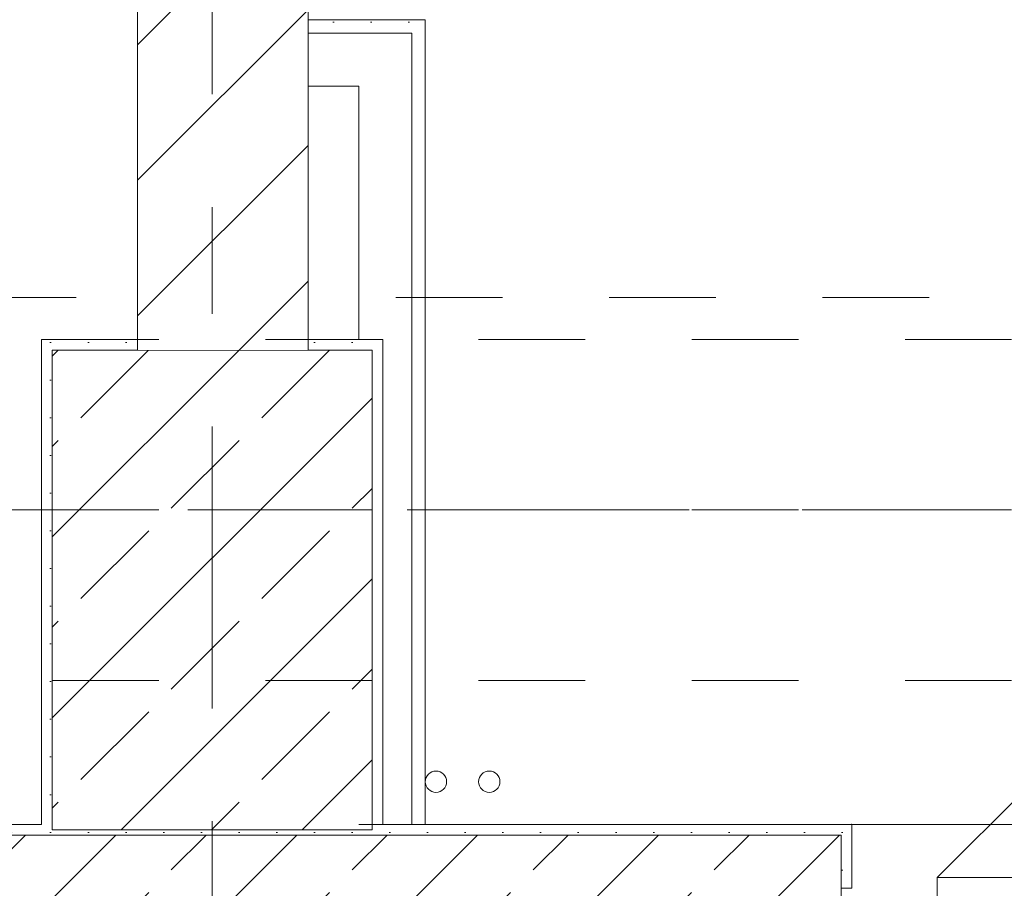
# Model space of a CAD drawing. Header units: metres. Extents: x -4 to 100, y -11 to 17.
# Tile 153 of 256: x 14.75 to 15.673, y 0.195 to 1.01. Entities that reach past the tile are written whole.
import ezdxf

# ---------------------------------------------------------------- set-up
doc = ezdxf.new("R2010")
doc.units = ezdxf.units.M
doc.header["$MEASUREMENT"] = 0
for name, pattern in [('Achse', [0.2, 0.1, -0.05, 0, -0.05]), ('Strichlinie doppelt', [0.546806, 0.264583, -0.105833, 0.070556, -0.105833]), ('Strichlinie eng', [0.115, 0.075, -0.04]), ('Untersicht', [0.1, 0.075, -0.025]), ('Wipeout_Contour', [1, 0, -1])]:
    doc.linetypes.add(name, pattern=pattern)
for name, color, linetype in [('152 - Bemaßung_ Beschriftung.Ausbau', 7, 'Continuous'), ('451 - Universal.Achsen Raster', 7, 'Continuous'), ('604 - Struktur.Wand Aussen', 7, 'Continuous'), ('605 - Struktur.Wand Innen', 7, 'Continuous'), ('607 - Struktur.Stütze', 7, 'Continuous'), ('608 - Struktur.Träger', 7, 'Continuous'), ('650 - Abdeckung.Fußboden Aufbau', 7, 'Continuous'), ('801 - HKLSE.Heizung_ Klima_ Lüftung', 7, 'Continuous'), ('Neubau_606 - Struktur.Wand Innen Ausbau', 7, 'Continuous'), ('Neubau_653 - Abdeckung.TB Verkofferung', 7, 'Continuous')]:
    doc.layers.add(name, color=color, linetype=linetype)
doc.styles.add('ERSTELLTER_STIL_2', font='txt')
doc.dimstyles.new('ERSTELLTER_STIL__5', dxfattribs={"dimtxt": 0.1, "dimasz": 0.0532, "dimexe": 0.18, "dimexo": 0.0625, "dimgap": 0, "dimtad": 1, "dimtih": 1, "dimtoh": 1, "dimzin": 0, "dimdsep": 46, "dimtxsty": 'ERSTELLTER_STIL_2', "dimblk": 'ARROWHEAD_2', "dimblk1": 'ARROWHEAD_2', "dimblk2": 'ARROWHEAD_2', "dimcen": 0.09, "dimse1": 1, "dimse2": 1, "dimclrd": 7, "dimclre": 7, "dimclrt": 7, "dimazin": 0, "dimtfac": 1, "dimtdec": 4, "dimtmove": 0, "dimatfit": 3, "dimfxl": 1, "dimtolj": 1, "dimtzin": 0, "dimarcsym": 0})
pattern_1 = [(45, (0, 0), (-0.0848528, 0.0848528), []), (45, (-0.04243, 0.04243), (-0.0848528, 0.0848528), [0.09, -0.03])]
pattern_2 = [(45, (0, 0), (-0.01767767, 0.01767767), [0, -0.025])]

# ---------------------------------------------------------------- blocks, each defined once
blk = doc.blocks.new('*D485')
at = {"layer": '152 - Bemaßung_ Beschriftung.Ausbau', "color": 7, "linetype": 'Continuous', "lineweight": 5}
for p, q in [((11.39499, -4.6125), (11.39499, -4.5075)), ((11.4152, -4.525), (11.37478, -4.595)), ((14.88018, -4.525), (14.83977, -4.595)), ((11.24499, -4.56), (11.39499, -4.56)), ((11.39499, -4.56), (14.85997, -4.56))]:
    blk.add_line(p, q, dxfattribs=at)
at = {"layer": '152 - Bemaßung_ Beschriftung.Ausbau', "color": 7, "lineweight": 5, "char_height": 0.1, "attachment_point": 7, "style": 'ERSTELLTER_STIL_2'}
for s, insert in [('\\A1;{\\pql;\\fArial|b0|i0|c0|p38;3,46\\fArial|b0|i0|c0|p38;\\A1{\\H.66x;\\S5^  ;}}', (12.89352, -4.55941)), ('\\A1;{\\pql;\\fArial|b0|i0|c0|p38;16}', (14.68797, -4.54))]:
    blk.add_mtext(s, dxfattribs=dict(at, insert=insert))
blk = doc.blocks.new('ARROWHEAD_2')
at = {"color": 0, "linetype": 'Continuous', "lineweight": 0}
for p, q in [((-0.378, -0.655), (0.378, 0.655)), ((0, 0), (-1, 0))]:
    blk.add_line(p, q, dxfattribs=at)
blk = doc.blocks.new('*D486')
at = {"layer": '152 - Bemaßung_ Beschriftung.Ausbau', "color": 7, "linetype": 'Continuous', "lineweight": 5}
for p, q in [((14.85997, -4.6125), (14.85997, -4.5075)), ((15.01997, -4.6125), (15.01997, -4.5075)), ((14.88018, -4.525), (14.83977, -4.595)), ((15.04018, -4.525), (14.99977, -4.595)), ((11.39499, -4.56), (14.85997, -4.56)), ((14.85997, -4.56), (15.01997, -4.56)), ((15.01997, -4.56), (18.44999, -4.56))]:
    blk.add_line(p, q, dxfattribs=at)
blk = doc.blocks.new('*D487')
at = {"layer": '152 - Bemaßung_ Beschriftung.Ausbau', "color": 7, "linetype": 'Continuous', "lineweight": 5}
for p, q in [((18.44999, -4.6125), (18.44999, -4.5075)), ((15.04018, -4.525), (14.99977, -4.595)), ((18.4702, -4.525), (18.42978, -4.595)), ((15.01997, -4.56), (18.44999, -4.56)), ((18.44999, -4.56), (18.60999, -4.56))]:
    blk.add_line(p, q, dxfattribs=at)
at = {"layer": '152 - Bemaßung_ Beschriftung.Ausbau', "color": 7, "lineweight": 5, "char_height": 0.1, "attachment_point": 7, "style": 'ERSTELLTER_STIL_2'}
for s, insert in [('\\A1;{\\pql;\\fArial|b0|i0|c0|p38;3,43}', (16.52607, -4.54)), ('\\A1;{\\pql;\\fArial|b0|i0|c0|p38;16}', (18.27799, -4.54))]:
    blk.add_mtext(s, dxfattribs=dict(at, insert=insert))
blk = doc.blocks.new('*D528')
at = {"layer": '152 - Bemaßung_ Beschriftung.Ausbau', "color": 7, "linetype": 'Continuous', "lineweight": 5}
for p, q in [((11.47999, -5.1125), (11.47999, -5.0075)), ((14.77999, -5.1125), (14.77999, -5.0075)), ((11.5002, -5.025), (11.45978, -5.095)), ((14.8002, -5.025), (14.75978, -5.095)), ((11.17999, -5.06), (11.47999, -5.06)), ((11.47999, -5.06), (14.77999, -5.06)), ((14.77999, -5.06), (15.07999, -5.06))]:
    blk.add_line(p, q, dxfattribs=at)
at = {"layer": '152 - Bemaßung_ Beschriftung.Ausbau', "color": 7, "lineweight": 5, "insert": (12.99696, -5.04), "char_height": 0.1, "attachment_point": 7, "style": 'ERSTELLTER_STIL_2'}
blk.add_mtext('\\A1;{\\pql;\\fArial|b0|i0|c0|p38;3,30}', dxfattribs=at)
blk = doc.blocks.new('*D529')
at = {"layer": '152 - Bemaßung_ Beschriftung.Ausbau', "color": 7, "linetype": 'Continuous', "lineweight": 5}
for p, q in [((14.8002, -5.025), (14.75978, -5.095)), ((15.1002, -5.025), (15.05978, -5.095)), ((14.77999, -5.06), (15.07999, -5.06))]:
    blk.add_line(p, q, dxfattribs=at)
at = {"layer": '152 - Bemaßung_ Beschriftung.Ausbau', "color": 7, "lineweight": 5, "insert": (14.8541, -5.04), "char_height": 0.1, "attachment_point": 7, "style": 'ERSTELLTER_STIL_2'}
blk.add_mtext('\\A1;{\\pql;\\fArial|b0|i0|c0|p38;30}', dxfattribs=at)
blk = doc.blocks.new('*D530')
at = {"layer": '152 - Bemaßung_ Beschriftung.Ausbau', "color": 7, "linetype": 'Continuous', "lineweight": 5}
for p, q in [((15.07999, -5.1125), (15.07999, -5.0075)), ((18.37999, -5.1125), (18.37999, -5.0075)), ((15.1002, -5.025), (15.05978, -5.095)), ((18.4002, -5.025), (18.35978, -5.095)), ((14.77999, -5.06), (15.07999, -5.06)), ((15.07999, -5.06), (18.37999, -5.06)), ((18.37999, -5.06), (18.67999, -5.06))]:
    blk.add_line(p, q, dxfattribs=at)
at = {"layer": '152 - Bemaßung_ Beschriftung.Ausbau', "color": 7, "lineweight": 5, "insert": (16.59696, -5.04), "char_height": 0.1, "attachment_point": 7, "style": 'ERSTELLTER_STIL_2'}
blk.add_mtext('\\A1;{\\pql;\\fArial|b0|i0|c0|p38;3,30}', dxfattribs=at)

msp = doc.modelspace()

# ---------------------------------------------------------------- hatches: boundary and pattern name
at = {"layer": '604 - Struktur.Wand Aussen', "linetype": 'Continuous', "lineweight": 0, "true_color": 0x000000}
h = msp.add_hatch(dxfattribs=at)
h.set_pattern_fill('Gips_0001', color=18, style=0, pattern_type=2)
h.set_pattern_definition(pattern_2)
h.paths.add_polyline_path([(14.76999, 0.255), (14.32, 0.255), (14.32, 0.245), (14.76999, 0.245)])
h = msp.add_hatch(dxfattribs=at)
h.set_pattern_fill('Gips_0001', color=18, style=0, pattern_type=2)
h.set_pattern_definition(pattern_2)
h.paths.add_polyline_path([(15.08999, 0.255), (15.08999, 0.245), (15.52, 0.245), (15.52, 0.255)])
h = msp.add_hatch(dxfattribs=at)
h.set_pattern_fill('Gips_0001', color=18, style=0, pattern_type=2)
h.set_pattern_definition(pattern_2)
h.paths.add_polyline_path([(15.52, 0.255), (15.52, 0.195), (15.53, 0.195), (15.53, 0.255)])
h = msp.add_hatch(dxfattribs=at)
h.set_pattern_fill('Beton__Stahlbeton_0001', color=18, style=0, pattern_type=2)
h.set_pattern_definition(pattern_1)
h.paths.add_polyline_path([(14.32, 0.125), (14.26, 0.125), (14.26, 0.005), (15.58, 0.005), (15.58, 0.125), (15.52, 0.125), (15.52, 0.195), (15.52, 0.245), (14.32, 0.245), (14.32, 0.195)])
at = {"layer": '607 - Struktur.Stütze', "linetype": 'Continuous', "lineweight": 0, "true_color": 0x000000}
h = msp.add_hatch(dxfattribs=at)
h.set_pattern_fill('Gips_0001', color=18, style=0, pattern_type=2)
h.set_pattern_definition(pattern_2)
h.paths.add_polyline_path([(14.76999, 0.70998), (14.76999, 0.255), (14.77999, 0.255), (14.77999, 0.69998), (14.85997, 0.69998), (14.85997, 0.70998)])
h = msp.add_hatch(dxfattribs=at)
h.set_pattern_fill('Gips_0001', color=18, style=0, pattern_type=2)
h.set_pattern_definition(pattern_2)
h.paths.add_polyline_path([(15.01997, 0.69998), (15.07999, 0.69998), (15.07999, 0.255), (15.08999, 0.255), (15.08999, 0.70998), (15.01997, 0.70998)])
h = msp.add_hatch(dxfattribs=at)
h.set_pattern_fill('Beton__Stahlbeton_0001', color=18, style=0, pattern_type=2)
h.set_pattern_definition(pattern_1)
h.paths.add_polyline_path([(14.77999, 0.24998), (15.07999, 0.24998), (15.07999, 0.69998), (14.77999, 0.69998)])
h = msp.add_hatch(dxfattribs=at)
h.set_pattern_fill('Gips_0001', color=18, style=0, pattern_type=2)
h.set_pattern_definition(pattern_2)
h.paths.add_polyline_path([(14.76999, 0.255), (14.76999, 0.245), (15.08999, 0.245), (15.08999, 0.255), (15.07999, 0.255), (15.07999, 0.24998), (14.77999, 0.24998), (14.77999, 0.255)])
at = {"layer": 'Neubau_606 - Struktur.Wand Innen Ausbau', "linetype": 'Continuous', "lineweight": 0, "true_color": 0x000000}
h = msp.add_hatch(dxfattribs=at)
h.set_pattern_fill('Gips_0001', color=18, style=0, pattern_type=2)
h.set_pattern_definition(pattern_2)
h.paths.add_polyline_path([(15.11748, 0.99748), (15.12998, 1.00998), (15.11748, 1.00998)])
h = msp.add_hatch(dxfattribs=at)
h.set_pattern_fill('Gips_0001', color=18, style=0, pattern_type=2)
h.set_pattern_definition(pattern_2)
h.paths.add_polyline_path([(15.11748, 0.99748), (15.12998, 0.99748), (15.12998, 1.00998)])
h = msp.add_hatch(dxfattribs=at)
h.set_pattern_fill('Gips_0001', color=18, style=0, pattern_type=2)
h.set_pattern_definition(pattern_2)
h.paths.add_polyline_path([(15.11748, 0.99748), (15.11748, 0.255), (15.12998, 0.255), (15.12998, 0.99748)])

# ---------------------------------------------------------------- linework, layer by layer
at = {"layer": '451 - Universal.Achsen Raster', "color": 160, "linetype": 'Strichlinie doppelt', "lineweight": 9, "true_color": 0x3232ff}
msp.add_line((64.93503, 0.54998), (-3.175, 0.54998), dxfattribs=at)
at = {"layer": '604 - Struktur.Wand Aussen', "color": 7, "linetype": 'Continuous', "lineweight": 9}
for p, q in [((15.61, 0.205), (16.02719, 0.62219)), ((15.53, 0.255), (17.91, 0.255))]:
    msp.add_line(p, q, dxfattribs=at)
at = {"layer": '604 - Struktur.Wand Aussen', "color": 7, "linetype": 'Continuous', "lineweight": 5}
for p, q in [((15.52, 0.255), (15.53, 0.255)), ((15.53, 0.245), (15.53, 0.255)), ((15.53, 0.245), (15.53, 0.255)), ((15.53, 0.195), (15.53, 0.245)), ((15.53, 0.195), (15.53, 0.245)), ((15.52, 0.195), (15.53, 0.195))]:
    msp.add_line(p, q, dxfattribs=at)
at = {"layer": '604 - Struktur.Wand Aussen', "color": 7, "linetype": 'Strichlinie eng', "lineweight": 9}
msp.add_line((15.53, 0.255), (17.91, 0.255), dxfattribs=at)
at = {"layer": '604 - Struktur.Wand Aussen', "color": 7, "linetype": 'Continuous', "lineweight": 13}
for p, q in [((15.52, 0.245), (14.32, 0.245)), ((15.52, 0.245), (15.52, 0.195)), ((15.61, 0.135), (15.61, 0.205)), ((15.61, 0.205), (15.69, 0.205)), ((15.52, 0.125), (15.52, 0.195))]:
    msp.add_line(p, q, dxfattribs=at)
at = {"layer": '604 - Struktur.Wand Aussen', "color": 7, "linetype": 'Continuous', "lineweight": 5, "flags": 128}
for points in [[(14.76999, 0.255), (14.32, 0.255)], [(15.52, 0.255), (15.08999, 0.255)]]:
    msp.add_lwpolyline(points, dxfattribs=at)
at = {"layer": '604 - Struktur.Wand Aussen', "color": 7, "linetype": 'Continuous', "lineweight": 9}
msp.add_point((15.53, 0.255), dxfattribs=at)
at = {"layer": '607 - Struktur.Stütze', "color": 7, "linetype": 'Continuous', "lineweight": 5, "flags": 128}
for points in [[(14.85997, 0.70998), (14.76999, 0.70998), (14.76999, 0.255)], [(15.08999, 0.255), (15.08999, 0.70998), (15.01997, 0.70998)]]:
    msp.add_lwpolyline(points, dxfattribs=at)
at = {"layer": '607 - Struktur.Stütze', "color": 7, "linetype": 'Continuous', "lineweight": 13, "flags": 128}
msp.add_lwpolyline([(14.77999, 0.24998), (15.07999, 0.24998), (15.07999, 0.69998), (14.77999, 0.69998)], close=True, dxfattribs=at)
at = {"layer": '608 - Struktur.Träger', "color": 7, "linetype": 'Achse', "lineweight": 9}
msp.add_line((0.37999, 0.54998), (61.87999, 0.54998), dxfattribs=at)
at = {"layer": '608 - Struktur.Träger', "color": 7, "linetype": 'Untersicht', "lineweight": 13}
msp.add_line((0.37999, 0.38998), (61.87999, 0.38998), dxfattribs=at)
at = {"layer": '650 - Abdeckung.Fußboden Aufbau', "color": 7, "linetype": 'Continuous', "lineweight": 13, "flags": 128}
msp.add_lwpolyline([(11.39499, 0.70998), (11.48999, 0.70998), (11.48999, 0.255), (14.76999, 0.255), (14.76999, 0.70998), (14.85997, 0.70998), (14.85997, 5.50503), (13.73498, 5.505), (13.73497, 5.83), (11.48999, 5.83002), (11.48999, 5.18998), (11.39499, 5.18998)], close=True, dxfattribs=at)
for points in [[(15.01997, 0.70998), (15.08999, 0.70998), (15.08999, 0.255), (18.36999, 0.255), (18.36999, 0.70998), (18.44999, 0.70998), (18.44999, 5.18998), (18.36999, 5.18998), (18.36999, 5.81), (17.23997, 5.81)], [(15.01997, 5.81), (15.01997, 0.70998)]]:
    msp.add_lwpolyline(points, dxfattribs=at)
at = {"layer": '801 - HKLSE.Heizung_ Klima_ Lüftung', "color": 7, "linetype": 'Continuous', "lineweight": 5}
for centre in [(15.13999, 0.295), (15.18999, 0.295)]:
    msp.add_circle(centre, 0.01, dxfattribs=at)
at = {"layer": 'Neubau_606 - Struktur.Wand Innen Ausbau', "color": 1, "linetype": 'Continuous', "lineweight": 5}
for p, q in [((15.11748, 0.99748), (15.06748, 0.99748)), ((15.11748, 0.99748), (15.06748, 0.99748)), ((15.11748, 0.94748), (15.11748, 0.99748)), ((15.11748, 0.255), (15.11748, 0.94748))]:
    msp.add_line(p, q, dxfattribs=at)
at = {"layer": 'Neubau_606 - Struktur.Wand Innen Ausbau', "color": 1, "linetype": 'Continuous', "lineweight": 5, "flags": 128}
for points in [[(15.12998, 1.00998), (15.11748, 1.00998)], [(15.12998, 0.255), (15.12998, 1.00998)], [(15.06748, 0.94748), (15.06748, 0.70998)], [(15.11748, 0.255), (15.06748, 0.255)], [(15.12998, 0.255), (15.11748, 0.255)]]:
    msp.add_lwpolyline(points, dxfattribs=at)
at = {"layer": 'Neubau_653 - Abdeckung.TB Verkofferung', "color": 1, "linetype": 'Untersicht', "lineweight": 9}
msp.add_line((0.70249, 0.74948), (29.32999, 0.74948), dxfattribs=at)

# ---------------------------------------------------------------- next in the draw order: wipeouts: each hides what was drawn before it
at = {"color": 254, "linetype": 'Wipeout_Contour', "lineweight": 0, "ltscale": 61.464205}
msp.add_wipeout([(15.01997, 5.09998), (14.85997, 5.09998), (14.85997, 0.69998), (15.01997, 0.69998)], dxfattribs=at).dxf.layer = '605 - Struktur.Wand Innen'

# ---------------------------------------------------------------- next in the draw order: hatches: boundary and pattern name
at = {"layer": '605 - Struktur.Wand Innen', "linetype": 'Continuous', "lineweight": 0, "true_color": 0x000000}
h = msp.add_hatch(dxfattribs=at)
h.set_pattern_fill('MW_Ziegel_0001', color=18, style=0, pattern_type=2)
h.set_pattern_definition([(45, (0, 0), (-0.0636396, 0.0636396), [])])
h.paths.add_polyline_path([(15.01997, 5.09998), (14.85997, 5.09998), (14.85997, 0.69998), (15.01997, 0.69998)])
at = {"layer": 'Neubau_606 - Struktur.Wand Innen Ausbau', "linetype": 'Continuous', "lineweight": 0, "true_color": 0x000000}
h = msp.add_hatch(dxfattribs=at)
h.set_pattern_fill('Gips_0001', color=18, style=0, pattern_type=2)
h.set_pattern_definition(pattern_2)
h.paths.add_polyline_path([(15.11748, 1.00998), (15.01997, 1.00998), (15.01997, 0.99748), (15.11748, 0.99748)])

# ---------------------------------------------------------------- next in the draw order: linework, layer by layer
at = {"layer": '451 - Universal.Achsen Raster', "color": 160, "linetype": 'Strichlinie doppelt', "lineweight": 9, "true_color": 0x3232ff}
msp.add_line((14.92999, -10.585), (14.92999, 16.355), dxfattribs=at)
at = {"layer": '605 - Struktur.Wand Innen', "color": 7, "linetype": 'Continuous', "lineweight": 18, "flags": 128}
for points in [[(14.85997, 5.09998), (14.85997, 0.69998)], [(15.01997, 0.69998), (15.01997, 5.09998)]]:
    msp.add_lwpolyline(points, dxfattribs=at)
at = {"layer": '608 - Struktur.Träger', "color": 7, "linetype": 'Untersicht', "lineweight": 13}
msp.add_line((0.37999, 0.70998), (61.87999, 0.70998), dxfattribs=at)
at = {"layer": 'Neubau_606 - Struktur.Wand Innen Ausbau', "color": 1, "linetype": 'Continuous', "lineweight": 5}
msp.add_line((15.06748, 0.99748), (15.01997, 0.99748), dxfattribs=at)
at = {"layer": 'Neubau_606 - Struktur.Wand Innen Ausbau', "color": 1, "linetype": 'Continuous', "lineweight": 5, "flags": 128}
for points in [[(15.11748, 1.00998), (15.01997, 1.00998)], [(15.01997, 1.00998), (15.01997, 0.99748)], [(15.01997, 0.99748), (15.01997, 0.94748)], [(15.01997, 0.94748), (15.06748, 0.94748)]]:
    msp.add_lwpolyline(points, dxfattribs=at)
at = {"layer": 'Neubau_653 - Abdeckung.TB Verkofferung', "color": 1, "linetype": 'Untersicht', "lineweight": 9}
for p, q in [((15.01997, 1.00998), (15.01997, 5.05048)), ((15.12998, 1.00998), (15.01997, 1.00998))]:
    msp.add_line(p, q, dxfattribs=at)

# ---------------------------------------------------------------- next in the draw order: dimensions: what is measured, and where the dimension line sits
at = {"layer": '152 - Bemaßung_ Beschriftung.Ausbau', "color": 7, "linetype": 'Continuous', "lineweight": 5}
for base, p1, p2, picture, middle in [((14.85997, -4.56), (11.39499, 2.94999), (14.85997, 3.26499), '*D485', (13.15847, -4.49)), ((15.01997, -4.56), (14.85997, 3.26499), (15.01997, 3.26499), '*D486', (14.76421, -4.49)), ((18.44999, -4.56), (15.01997, 3.26499), (18.44999, 2.94998), '*D487', (16.65595, -4.49)), ((14.77999, -5.06), (11.47999, 0.69998), (14.77999, 0.69998), '*D528', (13.12684, -4.99)), ((15.07999, -5.06), (14.77999, 0.69998), (15.07999, 0.24998), '*D529', (14.93034, -4.99)), ((18.37999, -5.06), (15.07999, 0.24998), (18.37999, 0.69998), '*D530', (16.72684, -4.99))]:
    dim = msp.add_linear_dim(base=base, p1=p1, p2=p2, angle=0, dimstyle='ERSTELLTER_STIL__5', dxfattribs=at)
    dim.commit()
    dim.dimension.update_dxf_attribs({"geometry": picture, "text_midpoint": middle, "dimtype": 160})

doc.saveas('drawing.dxf')
